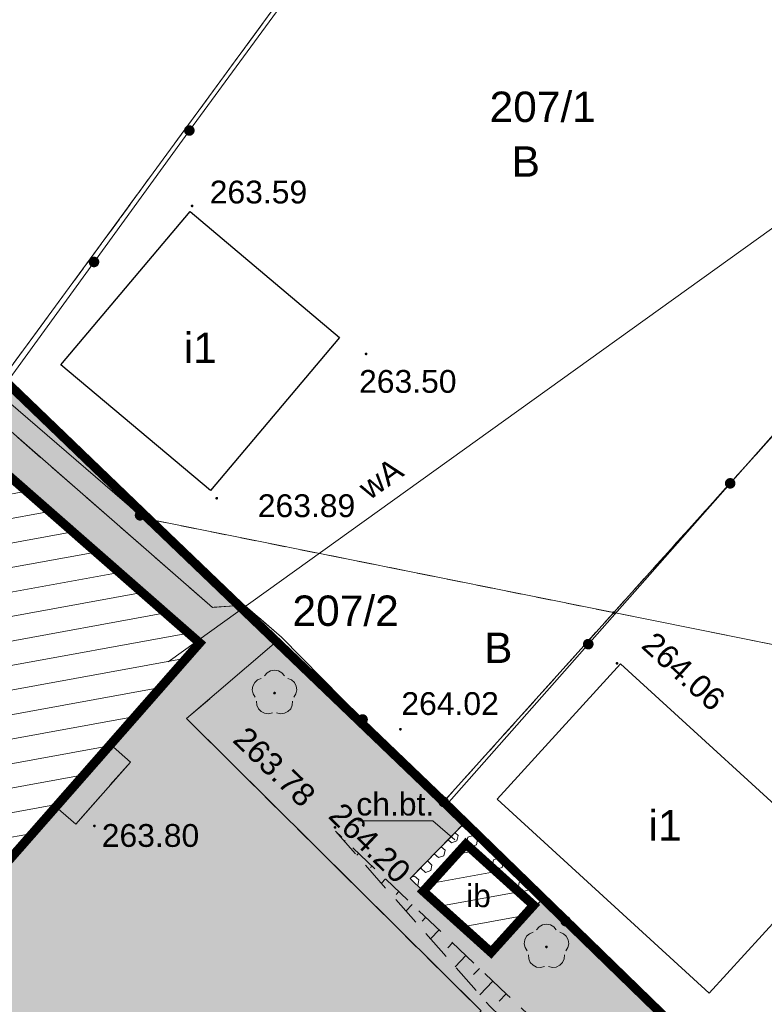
# Model space of a CAD drawing. Header units: metres. Extents: x 7427040 to 7427559, y 5541084 to 5541580.
# Tile 81 of 97: x 7427255 to 7427279, y 5541433 to 5541465. Entities that reach past the tile are written whole.
import ezdxf
from ezdxf.enums import TextEntityAlignment as Align

# ---------------------------------------------------------------- set-up
doc = ezdxf.new("R2010")
doc.units = ezdxf.units.M
doc.header["$MEASUREMENT"] = 0
for name, pattern in [('DASHED2', [0.375, 0.25, -0.125]), ('PRZER1-1', [1, 0.5, -0.5]), ('PRZER2-1', [1.5, 1, -0.5])]:
    doc.linetypes.add(name, pattern=pattern)
doc.layers.get('0').update_dxf_attribs({"color": 4})
for name, color, linetype, lineweight in [('_PZT_NAWIERZCHNIE_L', 7, 'Continuous', 13), ('A_granica terenu do wniosku o ULICP', 151, 'DASHED2', 40), ('A_inne obiekty infrastruktury boiska', 33, 'Continuous', 0), ('E_gn_typ', 1, 'Continuous', 30), ('GEPPGD', 7, 'Continuous', 13), ('GESBZO', 7, 'Continuous', 53), ('GESBZO_O', 7, 'Continuous', 53), ('GESDZI', 7, 'Continuous', 13), ('GESDZI_O', 7, 'Continuous', 13), ('GESUZY', 96, 'Continuous', 13), ('GESUZY_O', 96, 'Continuous', 13), ('GSLKOG', 7, 'Continuous', 30), ('GSPRDL', 96, 'Continuous', 13), ('GSPWPS', 7, 'Continuous', 13), ('GSPWPS_O', 7, 'Continuous', 13), ('GSSIIN', 7, 'Continuous', 13), ('GSSIIN_O', 7, 'Continuous', 13), ('GSSKOD', 7, 'Continuous', 13), ('GSSKOD_O', 7, 'Continuous', 13), ('GSSZSN', 7, 'Continuous', 13), ('GULWPR', 5, 'Continuous', 13), ('GULWPR_O', 5, 'Continuous', 13)]:
    doc.layers.add(name, color=color, linetype=linetype, lineweight=lineweight)
doc.layers.add('A_chodniki_H', color=253, linetype='Continuous', lineweight=13, transparency=0.3)
doc.layers.add('A_tereny zielone', color=73, linetype='Continuous', lineweight=13, transparency=0.7)
doc.styles.add('Arial', font='arial.ttf')
doc.styles.add('GN_atrybuty', font='simplex.shx', dxfattribs={"width": 0.8})
pattern_1 = [(258.63756, (7427116.40293, 5541359.69487), (0.31839488, -0.0639825), [0.1875, -0.375]), (18.63756, (7427116.40293, 5541359.69487), (-0.10378698, 0.3077293), [0.1875, -0.375]), (318.63756, (7427116.366, 5541359.51105), (0.2146079, 0.2437468), [0.1875, -0.375])]
pattern_2 = [(10.3329, (7427118.8115, 5541381.4284), (-0.1423725, 0.780877), [])]

# ---------------------------------------------------------------- blocks, each defined once
blk = doc.blocks.new('D_GEPPGD1_2')
at = {"lineweight": -2, "extrusion": (0, 0, -1)}
blk.add_hatch(color=0, dxfattribs=at).paths.add_polyline_path([(0, -0.045), (-0.013906, -0.042798), (-0.02645, -0.036406), (-0.036406, -0.02645), (-0.042798, -0.013906), (-0.045, 0), (-0.042798, 0.013906), (-0.036406, 0.02645), (-0.02645, 0.036406), (-0.013906, 0.042798), (0, 0.045), (0.013906, 0.042798), (0.02645, 0.036406), (0.036406, 0.02645), (0.042798, 0.013906), (0.045, 0), (0.042798, -0.013906), (0.036406, -0.02645), (0.02645, -0.036406), (0.013906, -0.042798)])
blk = doc.blocks.new('D_GSPWPS1')
at = {"lineweight": -2, "extrusion": (0, 0, -1)}
blk.add_hatch(color=0, dxfattribs=at).paths.add_polyline_path([(0, -0.045), (-0.011647, -0.043467), (-0.0225, -0.038971), (-0.03182, -0.03182), (-0.038971, -0.0225), (-0.043467, -0.011647), (-0.045, 0), (-0.043467, 0.011647), (-0.038971, 0.0225), (-0.03182, 0.03182), (-0.0225, 0.038971), (-0.011647, 0.043467), (0, 0.045), (0.011647, 0.043467), (0.0225, 0.038971), (0.03182, 0.03182), (0.038971, 0.0225), (0.043467, 0.011647), (0.045, 0), (0.043467, -0.011647), (0.038971, -0.0225), (0.03182, -0.03182), (0.0225, -0.038971), (0.011647, -0.043467)])
blk = doc.blocks.new('D_GSPRDL1')
at = {"lineweight": -2, "extrusion": (0, 0, -1)}
blk.add_hatch(color=0, dxfattribs=at).paths.add_polyline_path([(0, -0.045), (-0.013906, -0.042798), (-0.02645, -0.036406), (-0.036406, -0.02645), (-0.042798, -0.013906), (-0.045, 0), (-0.042798, 0.013906), (-0.036406, 0.02645), (-0.02645, 0.036406), (-0.013906, 0.042798), (0, 0.045), (0.013906, 0.042798), (0.02645, 0.036406), (0.036406, 0.02645), (0.042798, 0.013906), (0.045, 0), (0.042798, -0.013906), (0.036406, -0.02645), (0.02645, -0.036406), (0.013906, -0.042798)])
at = {"color": 0, "lineweight": -2, "flags": 128}
for points in [[(-0.324277, 0.563333), (-0.240553, 0.662679), (-0.127956, 0.727494), (0, 0.75), (0.127956, 0.727494), (0.240553, 0.662679), (0.324277, 0.563333)], [(-0.635969, -0.134326), (-0.70458, -0.024001), (-0.731429, 0.103115), (-0.713292, 0.231763), (-0.652348, 0.346501), (-0.55591, 0.433559), (-0.435555, 0.482485)], [(0.435555, 0.482485), (0.55591, 0.433559), (0.652348, 0.346501), (0.713292, 0.231763), (0.731429, 0.103115), (0.70458, -0.024001), (0.635969, -0.134326)], [(-0.068773, -0.646351), (-0.194901, -0.677512), (-0.324092, -0.663766), (-0.440839, -0.606763), (-0.531129, -0.513345), (-0.584125, -0.394725), (-0.593465, -0.265141)], [(0.593465, -0.265141), (0.584125, -0.394725), (0.531129, -0.513345), (0.440839, -0.606763), (0.324092, -0.663766), (0.194901, -0.677512), (0.068773, -0.646351)]]:
    blk.add_lwpolyline(points, dxfattribs=at)
blk = doc.blocks.new('D_KOLO')
at = {"lineweight": -2, "extrusion": (0, 0, -1)}
blk.add_hatch(color=0, dxfattribs=at).paths.add_polyline_path([(0, -0.175), (-0.045293, -0.169037), (-0.0875, -0.151554), (-0.123744, -0.123744), (-0.151554, -0.0875), (-0.169037, -0.045293), (-0.175, 0), (-0.169037, 0.045293), (-0.151554, 0.0875), (-0.123744, 0.123744), (-0.0875, 0.151554), (-0.045293, 0.169037), (0, 0.175), (0.045293, 0.169037), (0.0875, 0.151554), (0.123744, 0.123744), (0.151554, 0.0875), (0.169037, 0.045293), (0.175, 0), (0.169037, -0.045293), (0.151554, -0.0875), (0.123744, -0.123744), (0.0875, -0.151554), (0.045293, -0.169037)])
blk = doc.blocks.new('D_GSLKOG1')
at = {"lineweight": -2, "extrusion": (0, 0, -1)}
blk.add_hatch(color=0, dxfattribs=at).paths.add_polyline_path([(0, -0.175), (-0.045293, -0.169037), (-0.0875, -0.151554), (-0.123744, -0.123744), (-0.151554, -0.0875), (-0.169037, -0.045293), (-0.175, 0), (-0.169037, 0.045293), (-0.151554, 0.0875), (-0.123744, 0.123744), (-0.0875, 0.151554), (-0.045293, 0.169037), (0, 0.175), (0.045293, 0.169037), (0.0875, 0.151554), (0.123744, 0.123744), (0.151554, 0.0875), (0.169037, 0.045293), (0.175, 0), (0.169037, -0.045293), (0.151554, -0.0875), (0.123744, -0.123744), (0.0875, -0.151554), (0.045293, -0.169037)])
blk = doc.blocks.new('*U59')
at = {"layer": 'GESBZO', "color": 252, "linetype": 'Continuous', "lineweight": 30, "flags": 128}
for points in [[(-14.12, 101.047), (-9.21, 96.907), (-13.46, 91.867), (-18.37, 96.007), (-14.12, 101.047)], [(-20.86, 93.037), (-13.81, 86.857), (-24.24, 74.967), (-31.29, 81.147), (-20.86, 93.037)], [(-4.03, 81.717), (0.03, 86.167), (7.01, 79.787), (2.94, 75.337), (-4.03, 81.717)]]:
    blk.add_lwpolyline(points, close=True, dxfattribs=at)
blk = doc.blocks.new('SIT-G1 BOISKO')
at = {"layer": 'GESDZI', "color": 252, "linetype": 'Continuous', "lineweight": 13, "flags": 128}
for points in [[(7427270.409, 5541475.437), (7427254.41, 5541453.57), (7427252.46, 5541450.31), (7427235.28, 5541454.33), (7427249.83, 5541481.53), (7427254.12, 5541489.814)], [(7427287.517, 5541460.338), (7427274.5, 5541445.87), (7427259.22, 5541448.94), (7427254.41, 5541453.57), (7427270.409, 5541475.437)], [(7427303.502, 5541446.228), (7427298.79, 5541440.97), (7427274.5, 5541445.87), (7427287.517, 5541460.338)], [(7427241.97, 5541307.49), (7427230.33, 5541315.24), (7427210.43, 5541329.61), (7427196.99, 5541343.41), (7427172.66, 5541368.39), (7427206.1, 5541403.07), (7427222.77, 5541419.91), (7427222.77, 5541419.91), (7427244.15, 5541442.18), (7427252.46, 5541450.31), (7427254.41, 5541453.57), (7427259.22, 5541448.94), (7427268.91, 5541439.64), (7427284.23, 5541424.73), (7427296.48, 5541413.08), (7427315.34, 5541394.75), (7427334.14, 5541376.5), (7427348.33, 5541362.8), (7427358.58, 5541352.7), (7427361.29, 5541350.08), (7427363.62, 5541347.81)]]:
    blk.add_lwpolyline(points, dxfattribs=at)
for points in [[(7427274.5, 5541445.87), (7427268.91, 5541439.64), (7427259.22, 5541448.94), (7427274.5, 5541445.87)], [(7427274.5, 5541445.87), (7427298.79, 5541440.97), (7427284.23, 5541424.73), (7427268.91, 5541439.64), (7427274.5, 5541445.87)]]:
    blk.add_lwpolyline(points, close=True, dxfattribs=at)
at = {"layer": 'GESUZY', "color": 96, "linetype": 'PRZER1-1', "lineweight": 13}
for points in [[(7427270.409, 5541475.437), (7427254.41, 5541453.57), (7427252.46, 5541450.31), (7427235.28, 5541454.33), (7427249.83, 5541481.53), (7427254.12, 5541489.814)], [(7427287.517, 5541460.338), (7427274.5, 5541445.87), (7427259.22, 5541448.94), (7427254.41, 5541453.57), (7427270.409, 5541475.437)], [(7427303.502, 5541446.228), (7427298.79, 5541440.97), (7427274.5, 5541445.87), (7427287.517, 5541460.338)]]:
    blk.add_lwpolyline(points, dxfattribs=at)
for points in [[(7427172.66, 5541368.39), (7427206.1, 5541403.07), (7427222.77, 5541419.91), (7427244.15, 5541442.18), (7427252.46, 5541450.31), (7427254.41, 5541453.57), (7427259.22, 5541448.94), (7427268.91, 5541439.64), (7427284.23, 5541424.73), (7427296.48, 5541413.08), (7427315.34, 5541394.75), (7427334.14, 5541376.5), (7427348.33, 5541362.8), (7427354.64, 5541356.58), (7427273.39, 5541280.26), (7427247.55, 5541303.23), (7427241.97, 5541307.49), (7427230.33, 5541315.24), (7427210.43, 5541329.61), (7427196.99, 5541343.41), (7427172.66, 5541368.39)], [(7427259.22, 5541448.94), (7427274.5, 5541445.87), (7427268.91, 5541439.64), (7427259.22, 5541448.94)], [(7427268.91, 5541439.64), (7427274.5, 5541445.87), (7427298.79, 5541440.97), (7427284.23, 5541424.73), (7427268.91, 5541439.64)]]:
    blk.add_lwpolyline(points, close=True, dxfattribs=at)
at = {"layer": 'GSLKOG', "color": 252, "linetype": 'Continuous', "lineweight": 13, "flags": 128}
for points in [[(7427270.516, 5541475.343), (7427260.55, 5541461.73)], [(7427260.55, 5541461.73), (7427254.28, 5541453.08), (7427263.58, 5541445.06), (7427268.91, 5541439.64), (7427269, 5541439.54), (7427278.33, 5541450.12)], [(7427287.426, 5541460.417), (7427278.33, 5541450.12)], [(7427268.91, 5541439.64), (7427282.3, 5541426.55), (7427284.2, 5541424.66), (7427293.87, 5541435.49)]]:
    blk.add_lwpolyline(points, dxfattribs=at)
at = {"layer": 'GSSIIN', "color": 252, "linetype": 'Continuous', "lineweight": 13, "flags": 128}
for points in [[(7427256.16, 5541439.48), (7427257.96, 5541441.53), (7427258.61, 5541440.95), (7427256.82, 5541438.91), (7427256.16, 5541439.48)], [(7427270.47, 5541434.69), (7427268.24, 5541436.7), (7427269.64, 5541438.25), (7427271.87, 5541436.24), (7427270.47, 5541434.69)]]:
    blk.add_lwpolyline(points, close=True, dxfattribs=at)
at = {"layer": 'GSSKOD', "color": 252, "linetype": 'PRZER2-1', "lineweight": 13}
for points in [[(7427363.83, 5541336.54), (7427352.19, 5541348.62), (7427344.66, 5541341.63), (7427333.96, 5541352.05), (7427333.2, 5541352.27), (7427330.14, 5541355.32), (7427329.45, 5541354.65), (7427313.14, 5541370.37), (7427299.43, 5541383.63), (7427279.18, 5541403.15), (7427279.16, 5541407.3), (7427277.41, 5541408.96), (7427269.89, 5541416.27), (7427269.12, 5541416.97), (7427261.75, 5541424.2), (7427262.8, 5541425.24), (7427270.14, 5541432.76), (7427260.46, 5541442.38), (7427263.58, 5541445.06), (7427262.363, 5541446.11), (7427261.31, 5541446.04), (7427254.6, 5541451.9)], [(7427253.84, 5541451.05), (7427260.89, 5541444.87), (7427257.96, 5541441.53), (7427258.61, 5541440.95), (7427256.82, 5541438.91), (7427256.16, 5541439.48), (7427250.46, 5541432.98), (7427255.82, 5541428.46), (7427262.97, 5541421.54), (7427277.72, 5541407.27), (7427277.78, 5541403.1), (7427298.73, 5541382.85), (7427312.44, 5541369.59), (7427328.68, 5541353.98), (7427342.95, 5541340.01), (7427298.49, 5541297.32)]]:
    blk.add_lwpolyline(points, dxfattribs=at)
blk.add_lwpolyline([(7427270.47, 5541434.69), (7427271.87, 5541436.24), (7427269.64, 5541438.25), (7427268.24, 5541436.7), (7427267.81, 5541437.12), (7427269.608, 5541438.958), (7427272.17, 5541436.45), (7427270.47, 5541434.69)], close=True, dxfattribs=at)
at = {"layer": 'GSSKOD_O', "color": 252, "linetype": 'Continuous', "lineweight": 13, "flags": 128}
blk.add_lwpolyline([(7427269.28, 5541438.39), (7427268.55, 5541439.02), (7427266.09, 5541439.02)], dxfattribs=at)
at = {"layer": 'GSSZSN', "color": 252, "linetype": 'PRZER2-1', "lineweight": 13}
blk.add_lwpolyline([(7427310.13, 5541396.18), (7427293.62, 5541411.76), (7427286.24, 5541419.02), (7427277.67, 5541427.06), (7427270.99, 5541433.3), (7427265.35, 5541438.68), (7427270.43, 5541432.92), (7427289.93, 5541414.03), (7427339.74, 5541365.82)], dxfattribs=at)
at = {"layer": 'GSSZSN', "color": 252, "linetype": 'Continuous', "lineweight": 13, "flags": 128}
for points in [[(7427265.676, 5541438.369), (7427265.662, 5541438.355)], [(7427266.117, 5541437.949), (7427266.053, 5541437.883)], [(7427266.557, 5541437.528), (7427266.508, 5541437.476)], [(7427266.998, 5541437.108), (7427266.862, 5541436.965)], [(7427267.439, 5541436.687), (7427267.353, 5541436.597)], [(7427267.88, 5541436.266), (7427267.672, 5541436.048)], [(7427268.321, 5541435.846), (7427268.199, 5541435.717)], [(7427268.762, 5541435.425), (7427268.481, 5541435.13)], [(7427269.203, 5541435.005), (7427269.044, 5541434.838)], [(7427269.644, 5541434.584), (7427269.29, 5541434.213)], [(7427270.085, 5541434.163), (7427269.89, 5541433.959)], [(7427270.526, 5541433.743), (7427270.099, 5541433.295)], [(7427270.967, 5541433.322), (7427270.738, 5541433.082)]]:
    blk.add_lwpolyline(points, dxfattribs=at)
at = {"layer": 'GULWPR', "color": 5, "linetype": 'Continuous', "lineweight": 13, "flags": 128}
blk.add_lwpolyline([(7427284.938, 5541462.614), (7427283.84, 5541461.48), (7427259.85, 5541444.25)], dxfattribs=at)
at = {"layer": 'GEPPGD', "color": 7, "linetype": 'Continuous', "lineweight": 13}
for p in [(7427259.22, 5541448.94), (7427274.5, 5541445.87), (7427268.91, 5541439.64)]:
    blk.add_blockref('D_GEPPGD1_2', p, dxfattribs=at)
at = {"layer": 'GESBZO', "color": 252, "linetype": 'Continuous', "lineweight": 30}
blk.add_blockref('*U59', (7427274.7, 5541358.013), dxfattribs=at)
at = {"layer": 'GSLKOG', "color": 7, "linetype": 'Continuous', "lineweight": 13}
for name, p, rotation in [('D_GSLKOG1', (7427260.55, 5541461.73), 233.7922109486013), ('D_GSLKOG1', (7427260.55, 5541461.73), 234.0633156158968), ('D_KOLO', (7427257.415, 5541457.405), 234.0633156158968), ('D_KOLO', (7427257.415, 5541457.405), 234.0633156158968), ('D_GSLKOG1', (7427278.33, 5541450.12), 48.59245838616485), ('D_GSLKOG1', (7427278.33, 5541450.12), 228.5443130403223), ('D_KOLO', (7427258.93, 5541449.07), 319.226646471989), ('D_KOLO', (7427258.93, 5541449.07), 319.226646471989), ('D_KOLO', (7427273.665, 5541444.83), 48.59245838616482), ('D_KOLO', (7427273.665, 5541444.83), 48.59245838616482), ('D_KOLO', (7427266.245, 5541442.35), 314.5203256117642), ('D_KOLO', (7427266.245, 5541442.35), 314.5203256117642), ('D_GSLKOG1', (7427268.91, 5541439.64), 315.6490935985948), ('D_KOLO', (7427272.923, 5541435.716), 315.6490935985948), ('D_KOLO', (7427272.923, 5541435.716), 315.6490935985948)]:
    blk.add_blockref(name, p, dxfattribs=dict(at, rotation=rotation))
at = {"layer": 'GSPRDL', "color": 96, "linetype": 'Continuous', "lineweight": 13}
for p in [(7427263.35, 5541443.22), (7427272.29, 5541434.87)]:
    blk.add_blockref('D_GSPRDL1', p, dxfattribs=at)
at = {"layer": 'GSPWPS', "color": 7, "linetype": 'Continuous', "lineweight": 13}
for p in [(7427260.64, 5541459.25), (7427266.36, 5541454.38), (7427261.45, 5541449.63), (7427274.61, 5541444.2), (7427267.49, 5541442.03), (7427257.43, 5541438.85), (7427265.34, 5541438.8), (7427268.24, 5541436.7)]:
    blk.add_blockref('D_GSPWPS1', p, dxfattribs=at)
at = {"layer": 'GESBZO_O', "color": 252, "linetype": 'Continuous', "lineweight": 13, "style": 'Arial'}
for p in [(7427260.91, 5541454.077), (7427276.19, 5541438.368)]:
    blk.add_text('i1', height=1, dxfattribs=at).set_placement(p, align=Align.CENTER)
at = {"layer": 'GESDZI_O', "color": 252, "linetype": 'Continuous', "lineweight": 13, "style": 'Arial'}
for s, p in [('207/1', (7427270.42, 5541462.01)), ('207/2', (7427263.94, 5541445.43))]:
    blk.add_text(s, height=1, dxfattribs=at).set_placement(p)
at = {"layer": 'GESUZY_O', "color": 96, "linetype": 'Continuous', "lineweight": 13, "style": 'Arial'}
for p in [(7427271.145, 5541460.208), (7427270.24, 5541444.21)]:
    blk.add_text('B', height=1, dxfattribs=at).set_placement(p)
at = {"layer": 'GSPWPS_O', "color": 252, "linetype": 'Continuous', "lineweight": 13, "style": 'Arial'}
for s, p in [('263.59', (7427261.22, 5541459.33)), ('263.50', (7427266.13, 5541453.1)), ('263.89', (7427262.8, 5541449.01)), ('264.02', (7427267.52, 5541442.5)), ('263.80', (7427257.67, 5541438.16))]:
    blk.add_text(s, height=0.75, dxfattribs=at).set_placement(p)
for s, rotation, p in [('264.06', 317.5754, (7427275.37, 5541444.74)), ('263.78', 315.9944, (7427261.94, 5541441.64)), ('264.20', 315.674, (7427265.079, 5541439.143))]:
    blk.add_text(s, height=0.75, rotation=rotation, dxfattribs=at).set_placement(p)
at = {"layer": 'GSSIIN_O', "color": 252, "linetype": 'Continuous', "lineweight": 13, "style": 'Arial'}
blk.add_text('ib', height=0.75, dxfattribs=at).set_placement((7427270.055, 5541436.177), align=Align.CENTER)
at = {"layer": 'GSSKOD_O', "color": 252, "linetype": 'Continuous', "lineweight": 13, "style": 'Arial'}
blk.add_text('ch.bt.', height=0.75, dxfattribs=at).set_placement((7427267.32, 5541439.192), align=Align.CENTER)
at = {"layer": 'GULWPR_O', "color": 5, "linetype": 'Continuous', "lineweight": 13, "style": 'Arial'}
blk.add_text('wA', height=0.75, rotation=35.7972, dxfattribs=at).set_placement((7427266.47, 5541449.55))
blk = doc.blocks.new('PZT 1 BOISKO')
at = {"layer": 'A_chodniki_H'}
h = blk.add_hatch(dxfattribs=at)
h.set_pattern_fill('GENERAL_HEXAGON', color=256, pattern_type=2)
h.set_pattern_definition(pattern_1)
h.paths.add_polyline_path([(7427312.886, 5541243.296), (7427318.546, 5541237.821), (7427318.49, 5541238.43), (7427319.15, 5541240.43), (7427320.48, 5541241.81), (7427326.5, 5541247.52), (7427335.07, 5541252.64), (7427336.85, 5541254), (7427338.44, 5541255.52), (7427341.9, 5541251.93), (7427352.26, 5541261.86), (7427350.51, 5541263.66), (7427364.25, 5541276.73), (7427384.85, 5541296.39), (7427386.58, 5541294.57), (7427400.33, 5541309.31), (7427386.39, 5541323.91), (7427384.86, 5541322.51), (7427383.48, 5541321.65), (7427381.81, 5541321.37), (7427380.25, 5541322.03), (7427379.36, 5541322.8), (7427365.08, 5541337.79), (7427363.83, 5541336.54), (7427352.19, 5541348.62), (7427344.66, 5541341.63), (7427333.96, 5541352.05), (7427333.2, 5541352.27), (7427330.14, 5541355.32), (7427329.45, 5541354.65), (7427313.14, 5541370.37), (7427299.43, 5541383.63), (7427279.18, 5541403.15), (7427279.16, 5541407.3), (7427277.41, 5541408.96), (7427269.89, 5541416.27), (7427269.12, 5541416.97), (7427261.75, 5541424.2), (7427262.8, 5541425.24), (7427270.14, 5541432.76), (7427260.46, 5541442.38), (7427263.413, 5541444.916), (7427262.182, 5541446.098), (7427261.31, 5541446.04), (7427254.6, 5541451.9), (7427253.84, 5541451.05), (7427260.89, 5541444.87), (7427250.46, 5541432.98), (7427243.069, 5541439.459), (7427239.97, 5541435.86), (7427241.49, 5541434.47), (7427237.09, 5541433.1), (7427215.39, 5541410.29), (7427203.65, 5541398.59), (7427179.98, 5541375.21), (7427179.64, 5541375.47), (7427174.622, 5541370.425), (7427172.66, 5541368.39), (7427177.975, 5541362.933), (7427178.93, 5541363.93), (7427180.22, 5541365.25), (7427182.35, 5541363.35), (7427184.913, 5541361.02), (7427189.686, 5541356.68), (7427192.59, 5541354.04), (7427194.13, 5541352.7), (7427200.71, 5541346.78), (7427205.99, 5541352.83), (7427189.68, 5541367.45), (7427190.38, 5541368.24), (7427189.77, 5541369.07), (7427188.92, 5541368.13), (7427184.92, 5541371.82), (7427184.71, 5541375.16), (7427186.78, 5541377.78), (7427205.72, 5541396.49), (7427217.81, 5541408.93), (7427235.67, 5541427.08), (7427241.49, 5541428.41), (7427249.5, 5541429.45), (7427248.26, 5541428.16), (7427251.32, 5541425.57), (7427252.19, 5541426.68), (7427250.75, 5541427.87), (7427251.26, 5541428.48), (7427255.82, 5541428.46), (7427262.97, 5541421.54), (7427277.72, 5541407.27), (7427277.779, 5541403.101), (7427298.73, 5541382.85), (7427312.44, 5541369.59), (7427328.68, 5541353.98), (7427342.95, 5541340.01), (7427298.49, 5541297.32), (7427325.08, 5541269.7), (7427323.12, 5541267.86), (7427330.09, 5541260.41), (7427328.58, 5541258.61), (7427322.112, 5541252.376), (7427321.745, 5541252.036), (7427321.378, 5541251.695), (7427321.012, 5541251.355), (7427317.72, 5541248.3), (7427319.57, 5541246.44), (7427330.31, 5541256.89), (7427333.96, 5541260.42), (7427335.79, 5541258.5), (7427333.98, 5541256.76), (7427324.47, 5541250.91), (7427323.95, 5541250.54), (7427319.57, 5541246.44), (7427319.57, 5541246.44), (7427317.84, 5541244.85), (7427316.18, 5541243.72), (7427314.75, 5541243.25)])
h.paths.add_polyline_path([(7427348.56, 5541343.21), (7427374.12, 5541316.56), (7427373.58, 5541316.05), (7427373.09, 5541316.57), (7427371.44, 5541315.01), (7427371.94, 5541314.48), (7427371.41, 5541313.98), (7427370.92, 5541314.51), (7427369.27, 5541312.95), (7427371.954, 5541310.144), (7427376.93, 5541304.94), (7427337.53, 5541267.44), (7427337.19, 5541267.77), (7427339.16, 5541269.65), (7427331.87, 5541277.15), (7427330.23, 5541275.6), (7427330.76, 5541275.04), (7427330.229, 5541274.539), (7427329.71, 5541275.09), (7427328.06, 5541273.52), (7427328.58, 5541272.97), (7427328.05, 5541272.46), (7427327.53, 5541273.01), (7427325.88, 5541271.45), (7427326.42, 5541270.89), (7427325.87, 5541270.38), (7427300.32, 5541297.07), (7427300.86, 5541297.58), (7427301.361, 5541297.051), (7427303.061, 5541298.659), (7427302.531, 5541299.221), (7427303.049, 5541299.711), (7427303.57, 5541299.16), (7427305.22, 5541300.73), (7427304.69, 5541301.3), (7427305.2, 5541301.78), (7427305.72, 5541301.23), (7427307.37, 5541302.8), (7427306.85, 5541303.36), (7427307.37, 5541303.85), (7427307.88, 5541303.31), (7427309.56, 5541304.89), (7427309.02, 5541305.45), (7427309.55, 5541305.95), (7427310.09, 5541305.39), (7427311.73, 5541306.95), (7427311.18, 5541307.52), (7427311.71, 5541308.03), (7427312.26, 5541307.45), (7427313.89, 5541309), (7427313.36, 5541309.56), (7427313.89, 5541310.06), (7427314.41, 5541309.51), (7427316.06, 5541311.08), (7427315.53, 5541311.64), (7427316.06, 5541312.15), (7427316.58, 5541311.6), (7427318.22, 5541313.16), (7427317.7, 5541313.72), (7427318.22, 5541314.22), (7427318.75, 5541313.66), (7427320.41, 5541315.24), (7427319.88, 5541315.8), (7427320.4, 5541316.29), (7427320.92, 5541315.74), (7427322.56, 5541317.29), (7427322.02, 5541317.85), (7427322.56, 5541318.36), (7427323.08, 5541317.81), (7427324.73, 5541319.37), (7427324.21, 5541319.92), (7427324.73, 5541320.42), (7427325.25, 5541319.87), (7427326.9, 5541321.44), (7427326.37, 5541322), (7427326.9, 5541322.51), (7427327.43, 5541321.95), (7427329.07, 5541323.51), (7427328.54, 5541324.08), (7427329.06, 5541324.58), (7427329.59, 5541324.03), (7427331.23, 5541325.59), (7427330.7, 5541326.14), (7427331.23, 5541326.64), (7427331.75, 5541326.1), (7427333.39, 5541327.65), (7427332.86, 5541328.2), (7427333.4, 5541328.71), (7427333.92, 5541328.17), (7427335.55, 5541329.71), (7427335.02, 5541330.26), (7427335.55, 5541330.76), (7427336.07, 5541330.21), (7427337.73, 5541331.79), (7427337.2, 5541332.35), (7427337.73, 5541332.84), (7427338.25, 5541332.29), (7427339.88, 5541333.85), (7427339.36, 5541334.4), (7427339.88, 5541334.9), (7427340.39, 5541334.36), (7427342.06, 5541335.94), (7427341.54, 5541336.49), (7427342.05, 5541336.97), (7427342.56, 5541336.43), (7427344.22, 5541338), (7427343.69, 5541338.56), (7427344.21, 5541339.06), (7427344.73, 5541338.52), (7427346.38, 5541340.08), (7427345.85, 5541340.64), (7427346.38, 5541341.14), (7427346.91, 5541340.59), (7427348.55, 5541342.14), (7427348.02, 5541342.7)], flags=16)
h.paths.add_polyline_path([(7427351.57, 5541345.94), (7427362.15, 5541334.94), (7427360.65, 5541333.528), (7427359.66, 5541332.72), (7427349.201, 5541343.629)], flags=16)
h.paths.add_polyline_path([(7427367.98, 5541328.49), (7427369.23, 5541327.62), (7427376.47, 5541320.1), (7427377.44, 5541318.27), (7427377.4, 5541316.06), (7427376.82, 5541314.84), (7427376.01, 5541315.63), (7427373.453, 5541318.311), (7427370.115, 5541321.81), (7427364.079, 5541328.138), (7427365.353, 5541328.772)], flags=16)
h = blk.add_hatch(dxfattribs=at)
h.set_pattern_fill('GENERAL_HEXAGON', color=256, pattern_type=2)
h.set_pattern_definition(pattern_1)
h.paths.add_polyline_path([(7427267.81, 5541437.12), (7427268.24, 5541436.7), (7427269.64, 5541438.25), (7427271.868, 5541436.238), (7427270.47, 5541434.69), (7427272.179, 5541436.459), (7427269.612, 5541438.962)])
at = {"layer": 'A_inne obiekty infrastruktury boiska'}
h = blk.add_hatch(dxfattribs=at)
h.set_pattern_fill('ANSI31', color=256, pattern_type=2)
h.set_pattern_definition(pattern_2)
h.paths.add_polyline_path([(7427243.41, 5541439.16), (7427250.46, 5541432.98), (7427260.89, 5541444.87), (7427253.84, 5541451.05)])
h = blk.add_hatch(dxfattribs=at)
h.set_pattern_fill('ANSI31', color=256, pattern_type=2)
h.set_pattern_definition(pattern_2)
h.paths.add_polyline_path([(7427268.24, 5541436.7), (7427270.47, 5541434.69), (7427271.868, 5541436.238), (7427269.64, 5541438.25)])
at = {"layer": 'A_tereny zielone'}
blk.add_hatch(color=256, dxfattribs=at).paths.add_polyline_path([(7427172.66, 5541368.39), (7427174.622, 5541370.425), (7427206.1, 5541403.07), (7427222.77, 5541419.91), (7427244.15, 5541442.18), (7427252.46, 5541450.31), (7427254.41, 5541453.57), (7427259.22, 5541448.94), (7427262.182, 5541446.098), (7427261.31, 5541446.04), (7427254.6, 5541451.9), (7427253.84, 5541451.05), (7427243.41, 5541439.16), (7427243.069, 5541439.459), (7427239.97, 5541435.86), (7427241.49, 5541434.47), (7427237.09, 5541433.1), (7427215.39, 5541410.29), (7427203.65, 5541398.59), (7427179.98, 5541375.21), (7427179.64, 5541375.47), (7427174.622, 5541370.425)])
h = blk.add_hatch(color=256, dxfattribs=at)
h.paths.add_polyline_path([(7427324.78, 5541228.21), (7427320.15, 5541236.27), (7427318.546, 5541237.821), (7427318.49, 5541238.43), (7427319.15, 5541240.43), (7427320.48, 5541241.81), (7427326.5, 5541247.52), (7427335.07, 5541252.64), (7427336.85, 5541254), (7427338.44, 5541255.52), (7427341.9, 5541251.93), (7427352.26, 5541261.86), (7427350.51, 5541263.66), (7427364.25, 5541276.73), (7427384.85, 5541296.39), (7427386.58, 5541294.57), (7427400.33, 5541309.31), (7427386.39, 5541323.91), (7427384.86, 5541322.51), (7427383.48, 5541321.65), (7427381.81, 5541321.37), (7427380.25, 5541322.03), (7427379.36, 5541322.8), (7427365.08, 5541337.79), (7427363.83, 5541336.54), (7427352.19, 5541348.62), (7427344.66, 5541341.63), (7427333.96, 5541352.05), (7427333.2, 5541352.27), (7427330.14, 5541355.32), (7427329.45, 5541354.65), (7427313.14, 5541370.37), (7427299.43, 5541383.63), (7427279.18, 5541403.15), (7427279.16, 5541407.3), (7427277.41, 5541408.96), (7427269.89, 5541416.27), (7427269.12, 5541416.97), (7427261.75, 5541424.2), (7427262.8, 5541425.24), (7427270.14, 5541432.76), (7427260.46, 5541442.38), (7427263.413, 5541444.916), (7427268.91, 5541439.64), (7427269.612, 5541438.962), (7427267.81, 5541437.12), (7427268.24, 5541436.7), (7427270.47, 5541434.69), (7427272.179, 5541436.459), (7427282.328, 5541426.581), (7427280.89, 5541425.01), (7427283.3, 5541422.5), (7427284.71, 5541421.28), (7427286.228, 5541422.83), (7427296.48, 5541413.08), (7427315.34, 5541394.75), (7427334.14, 5541376.5), (7427348.33, 5541362.8), (7427358.58, 5541352.7), (7427361.29, 5541350.08), (7427363.62, 5541347.81), (7427366.52, 5541345.04), (7427373.099, 5541338.769), (7427371.84, 5541337.44), (7427372.92, 5541336.41), (7427374.211, 5541337.709), (7427378.19, 5541333.92), (7427396.7, 5541315.71), (7427402.05, 5541310.46), (7427383.24, 5541290.03), (7427367.48, 5541272.62), (7427365.33, 5541270.24), (7427360.53, 5541265.49), (7427345.01, 5541249.37), (7427332.02, 5541235.75), (7427327.9, 5541231.44)])
h.paths.add_polyline_path([(7427329.43, 5541355.16), (7427321.278, 5541363.03), (7427312.899, 5541371.129), (7427323.217, 5541381.812), (7427339.74, 5541365.82)], flags=16)
h.paths.add_polyline_path([(7427333.7, 5541353.99), (7427331.59, 5541356.15), (7427335.31, 5541359.75), (7427337.42, 5541357.48)], flags=16)
h.paths.add_polyline_path([(7427326.352, 5541237.954), (7427322.013, 5541242.346), (7427326.796, 5541246.889), (7427331.617, 5541249.912), (7427331.883, 5541249.488), (7427327.104, 5541246.491), (7427322.727, 5541242.334), (7427326.708, 5541238.306)], flags=16)
h.paths.add_polyline_path([(7427326.903, 5541233.524), (7427319.234, 5541240.333), (7427319.566, 5541240.707), (7427326.877, 5541234.216), (7427326.99, 5541234.334), (7427327.35, 5541233.986)], flags=16)
at = {"layer": '_PZT_NAWIERZCHNIE_L', "flags": 128}
for points in [[(7427250.46, 5541432.98), (7427260.89, 5541444.87), (7427253.84, 5541451.05)], [(7427254.6, 5541451.9), (7427261.31, 5541446.04), (7427262.182, 5541446.098), (7427263.413, 5541444.916), (7427260.46, 5541442.38), (7427270.14, 5541432.76), (7427262.8, 5541425.24), (7427261.75, 5541424.2), (7427269.12, 5541416.97), (7427269.89, 5541416.27), (7427277.41, 5541408.96), (7427279.16, 5541407.3), (7427279.18, 5541403.15), (7427299.43, 5541383.63), (7427313.14, 5541370.37), (7427329.45, 5541354.65), (7427330.14, 5541355.32), (7427333.2, 5541352.27), (7427333.96, 5541352.05), (7427344.66, 5541341.63), (7427352.19, 5541348.62), (7427363.83, 5541336.54)], [(7427250.46, 5541432.98), (7427260.89, 5541444.87), (7427253.84, 5541451.05)], [(7427254.6, 5541451.9), (7427261.31, 5541446.04), (7427262.182, 5541446.098), (7427263.413, 5541444.916), (7427260.46, 5541442.38), (7427270.14, 5541432.76), (7427262.8, 5541425.24), (7427261.75, 5541424.2), (7427269.12, 5541416.97), (7427269.89, 5541416.27), (7427277.41, 5541408.96), (7427279.16, 5541407.3), (7427279.18, 5541403.15), (7427299.43, 5541383.63), (7427313.14, 5541370.37), (7427329.45, 5541354.65), (7427330.14, 5541355.32), (7427333.2, 5541352.27), (7427333.96, 5541352.05), (7427344.66, 5541341.63), (7427352.19, 5541348.62), (7427363.83, 5541336.54)], [(7427315.34, 5541394.75), (7427296.48, 5541413.08), (7427284.23, 5541424.73), (7427272.179, 5541436.459), (7427270.47, 5541434.69), (7427268.24, 5541436.7), (7427267.81, 5541437.12), (7427269.612, 5541438.962), (7427268.91, 5541439.64), (7427263.413, 5541444.916), (7427260.46, 5541442.38), (7427270.14, 5541432.76), (7427262.8, 5541425.24), (7427261.75, 5541424.2), (7427269.12, 5541416.97), (7427269.89, 5541416.27), (7427277.41, 5541408.96)]]:
    blk.add_lwpolyline(points, dxfattribs=at)
blk.add_lwpolyline([(7427267.81, 5541437.12), (7427268.24, 5541436.7), (7427269.64, 5541438.25), (7427271.868, 5541436.238), (7427270.47, 5541434.69), (7427272.179, 5541436.459), (7427269.612, 5541438.962), (7427267.81, 5541437.12)], close=True, dxfattribs=at)
at = {"layer": 'A_granica terenu do wniosku o ULICP', "ltscale": 5, "const_width": 0.3, "flags": 128}
blk.add_lwpolyline([(7427254.41, 5541453.57), (7427252.46, 5541450.31), (7427244.15, 5541442.18), (7427222.77, 5541419.91), (7427206.1, 5541403.07), (7427172.66, 5541368.39), (7427210.43, 5541329.61), (7427230.33, 5541315.24), (7427241.97, 5541307.49), (7427247.55, 5541303.23), (7427281.57, 5541272.99), (7427305.53, 5541250.41), (7427320.15, 5541236.27), (7427324.78, 5541228.21), (7427327.9, 5541231.44), (7427332.02, 5541235.75), (7427345.01, 5541249.37), (7427360.53, 5541265.49), (7427365.33, 5541270.24), (7427367.48, 5541272.62), (7427383.24, 5541290.03), (7427402.05, 5541310.46), (7427396.7, 5541315.71), (7427378.19, 5541333.92), (7427374.211, 5541337.709), (7427366.52, 5541345.04), (7427363.62, 5541347.81), (7427361.29, 5541350.08), (7427358.58, 5541352.7), (7427348.33, 5541362.8), (7427334.14, 5541376.5), (7427315.34, 5541394.75), (7427296.48, 5541413.08), (7427284.23, 5541424.73), (7427268.91, 5541439.64), (7427263.413, 5541444.916), (7427259.22, 5541448.94), (7427254.41, 5541453.57)], dxfattribs=at)
at = {"layer": 'A_inne obiekty infrastruktury boiska', "const_width": 0.3, "flags": 128}
for points in [[(7427253.84, 5541451.05), (7427260.89, 5541444.87), (7427250.46, 5541432.98), (7427243.41, 5541439.16), (7427253.84, 5541451.05)], [(7427269.64, 5541438.25), (7427271.868, 5541436.238), (7427270.47, 5541434.69), (7427268.24, 5541436.7), (7427269.64, 5541438.25)]]:
    blk.add_lwpolyline(points, close=True, dxfattribs=at)
at = {"layer": 'E_gn_typ', "style": 'GN_atrybuty', "width": 0.9, "flags": 8}
for p in [(7427416.237, 5541237.381), (7427411.812, 5541232.473)]:
    blk.add_attdef('ILOŚĆ_ŻYŁ', text='', height=0.9, rotation=318.0369, dxfattribs=at).set_placement(p, align=Align.MIDDLE_LEFT)

msp = doc.modelspace()

# ---------------------------------------------------------------- block references
at = {"color": 7, "linetype": 'Continuous', "lineweight": 0}
for name in ['SIT-G1 BOISKO', 'PZT 1 BOISKO']:
    msp.add_blockref(name, (0, 0), dxfattribs=at)

doc.saveas('drawing.dxf')
